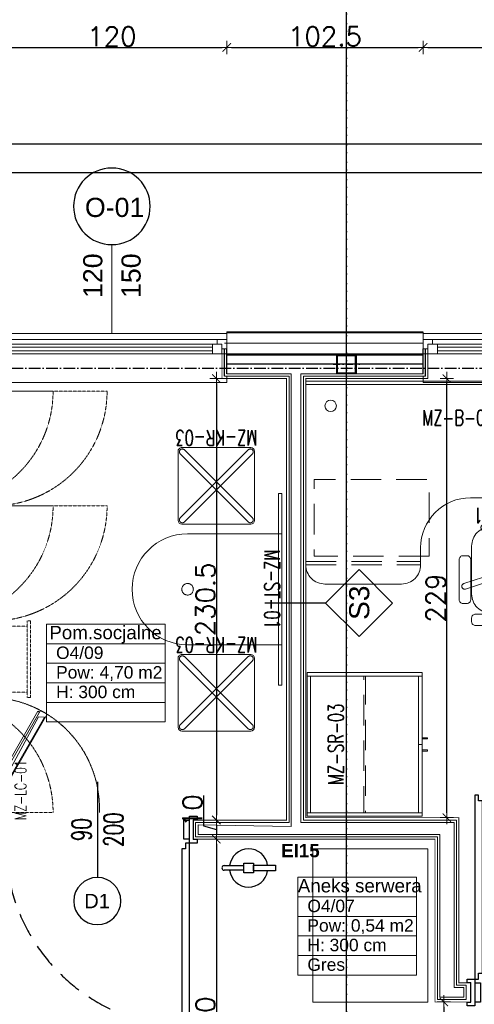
# Model space of a CAD drawing. Header units: metres. Extents: x 5541655 to 5610276, y 5589641 to 5627879.
# Tile 52 of 69: x 5605037 to 5605512, y 5626295 to 5627323. Entities that reach past the tile are written whole.
import ezdxf

# ---------------------------------------------------------------- set-up
doc = ezdxf.new("R2010")
doc.units = ezdxf.units.M
doc.header["$MEASUREMENT"] = 0
for name, pattern in [('ACAD_ISO10W100', [18, 12, -3, 0, -3]), ('DASHED', [19.05, 12.7, -6.35]), ('DASHED2', [0.375, 0.25, -0.125]), ('DGN Style 2', [53.396408, 32.037845, -21.358563]), ('HIDDEN2', [4.7625, 3.175, -1.5875]), ('Kropki i Kreski', [6.702778, 3.527778, -1.763889, 0, -1.411111])]:
    doc.linetypes.add(name, pattern=pattern)
doc.layers.get('0').update_dxf_attribs({"linetype": 'CONTINUOUS', "lineweight": 18})
doc.layers.get('Defpoints').update_dxf_attribs({"linetype": 'CONTINUOUS'})
for name, color, linetype in [('2D- Siatka Modularna', 7, 'ACAD_ISO10W100'), ('Budowlane - Chodnik', 7, 'CONTINUOUS'), ('Budowlane - Opisy', 7, 'CONTINUOUS'), ('Budowlane - Sciany Wew', 7, 'CONTINUOUS'), ('struktura', 7, 'CONTINUOUS'), ('Wyposazenie Wew - Meble 2D Zapleczowe', 7, 'CONTINUOUS'), ('znaczniki drzwi', 7, 'CONTINUOUS'), ('znaczniki okien', 7, 'CONTINUOUS'), ('Ściany', 51, 'CONTINUOUS'), ('Ślusarka_okienna', 30, 'CONTINUOUS')]:
    doc.layers.add(name, color=color, linetype=linetype)
for name, color, linetype, lineweight in [('a___cienka___0.15', 10, 'CONTINUOUS', 15), ('a___ocieplenie', 214, 'BATTING', 5), ('drzwi', 30, 'CONTINUOUS', 20), ('MDCP', 7, 'CONTINUOUS', 18), ('MEBLE PKN', 150, 'CONTINUOUS', 20), ('WYMIARY WEW', 251, 'CONTINUOUS', 13)]:
    doc.layers.add(name, color=color, linetype=linetype, lineweight=lineweight)
doc.layers.add('a___wymiary', color=7, linetype='CONTINUOUS', lineweight=18, true_color=0x000000)
doc.styles.add('GENERATED_STYLE_2', font='arial.ttf')
doc.styles.add('JACEK_07', font='SIMPLEX.SHX', dxfattribs={"width": 0.7})
doc.styles.get("Standard").update_dxf_attribs({"font": 'simplex.shx'})
doc.linetypes.add('BATTING', pattern='A,0.0001,-0.1,[134,ltypeshp.shx,S=0.1,R=0,X=-0.1,Y=0],-0.2,[134,ltypeshp.shx,S=0.1,R=180,X=0.1,Y=0],-0.1', length=0.4001)
doc.linetypes.add('ZIGZAG', pattern='A,0.0001,-0.2,[131,ltypeshp.shx,S=0.2,R=0,X=-0.2,Y=0],-0.4,[131,ltypeshp.shx,S=0.2,R=180,X=0.2,Y=0],-0.2', length=0.8001)
doc.dimstyles.new('1_50', dxfattribs={"dimtxt": 20, "dimasz": 5, "dimexe": 1.25, "dimexo": 0.625, "dimgap": 1.5, "dimtad": 1, "dimdec": 3, "dimlfac": 0.5, "dimrnd": 0.1, "dimdsep": 46, "dimtxsty": 'Standard', "dimblk": 'znacznik', "dimcen": 1.5, "dimse1": 1, "dimse2": 1, "dimclrd": 256, "dimclrt": 256, "dimazin": 0, "dimtfac": 1, "dimtdec": 3, "dimtmove": 0, "dimatfit": 3, "dimldrblk": 'znacznik', "dimfxl": 1, "dimarcsym": 0})

# ---------------------------------------------------------------- blocks, each defined once
blk = doc.blocks.new('MZ-D-01')
at = {"lineweight": 0}
for p, q in [((90, 0), (-90, 0)), ((-90, 0), (-90, -1.8)), ((90, -1.8), (90, 0)), ((-90, -1.8), (90, -1.8))]:
    blk.add_line(p, q, dxfattribs=at)
at = {"color": 7, "style": 'JACEK_07', "width": 0.7, "flags": 2}
blk.add_attdef('MODEL', (-10.84, -11.75), '', height=7, dxfattribs=at)
blk = doc.blocks.new('*U421')
for points in [[(0, 0), (60, 0), (60, -55), (0, -55)], [(-0.73, -58.73), (51.23, -88.73), (53.23, -85.27), (1.27, -55.27)], [(2.63, -54.9), (52.86, -83.9), (52.36, -84.77), (2.13, -55.77)], [(49.75, -87.3), (1.25, -59.3), (2.59, -58.48), (49.82, -84.17)]]:
    blk.add_lwpolyline(points, close=True)
blk.add_lwpolyline([(1, -55), (1, -58, 1), (3, -58), (3, -55)], format="xyb")
blk.add_circle((2, -58), 0.5)
at = {"color": 251, "linetype": 'DASHED2', "true_color": 0x636363}
blk.add_arc((2, -58), 58.03, 268.0251, 2.9631, dxfattribs=at)
at = {"color": 7, "insert": (0, -5), "char_height": 6, "width": 60, "attachment_point": 1, "style": 'JACEK_07'}
blk.add_mtext('\\pxqc;***{\\H0.66667x; }LODÓWKA PODBLATOWA', dxfattribs=at)
blk = doc.blocks.new('*U423')
blk.add_lwpolyline([(0, 0), (230.5, 0), (230.5, -60), (0, -60), (0, 0)])
at = {"color": 252, "linetype": 'DASHED2', "lineweight": 0, "ltscale": 0.5, "true_color": 0x969696}
blk.add_lwpolyline([(0, -56), (230.5, -56), (230.5, -54.2), (0, -54.2)], close=True, dxfattribs=at)
at = {"color": 7, "insert": (0, -61.81), "char_height": 6, "width": 40, "attachment_point": 1, "style": 'JACEK_07'}
blk.add_mtext('\\pxql;MZ-BL-01+\\PMZ-LC-01', dxfattribs=at)
blk = doc.blocks.new('*U425')
at = {"color": 252, "linetype": 'DASHED2', "lineweight": 0, "ltscale": 0.5, "true_color": 0x969696}
for p, q in [((60, -31.8), (0, 0)), ((60, 0), (0, -31.8))]:
    blk.add_line(p, q, dxfattribs=at)
at = {"linetype": 'Continuous', "lineweight": 0, "flags": 128}
for points in [[(60, 0), (60, -31.8), (0, -31.8), (0, 0)], [(54.5, -35.3), (54.5, -31.8), (55, -31.8), (55, -35.3)]]:
    blk.add_lwpolyline(points, close=True, dxfattribs=at)
at = {"color": 252, "linetype": 'DASHED2', "lineweight": 0, "ltscale": 0.5, "true_color": 0x969696}
blk.add_lwpolyline([(0, -31.8), (0, -91.8)], dxfattribs=at)
blk.add_arc((0, -31.8), 60, 270, 0, dxfattribs=at)
at = {"color": 7, "insert": (30, -4), "char_height": 6, "width": 40, "attachment_point": 2, "style": 'JACEK_07'}
blk.add_mtext('MZ-SK-W02', dxfattribs=at)
blk = doc.blocks.new('*U426')
at = {"linetype": 'Continuous', "lineweight": 0, "flags": 128}
blk.add_lwpolyline([(40, -6.2), (40, -60), (0, -60), (0, -6.2)], close=True, dxfattribs=at)
at = {"color": 252, "linetype": 'DASHED2', "lineweight": 0, "ltscale": 0.5, "true_color": 0x969696}
blk.add_lwpolyline([(2.8, -28.2), (37.2, -28.2), (37.2, -78.2), (2.8, -78.2)], close=True, dxfattribs=at)
blk.add_lwpolyline([(2.8, -78.2), (0, -78.2), (0, -80), (40, -80), (40, -78.2), (37.2, -78.2)], dxfattribs=at)
at = {"linetype": 'Continuous', "lineweight": 0}
for radius in [3.5, 3]:
    blk.add_arc((20, -60), radius, 180, 0, dxfattribs=at)
blk.add_point((0, 0))
at = {"color": 7, "insert": (20, -50.2), "char_height": 6, "width": 40, "attachment_point": 2, "style": 'JACEK_07'}
blk.add_mtext('MZ-SK-S01', dxfattribs=at)
blk = doc.blocks.new('*U427')
at = {"linetype": 'Continuous', "lineweight": 0, "flags": 128}
for points in [[(60, -6.2), (60, -60), (0, -60), (0, -6.2)], [(54.5, -63.5), (54.5, -60), (55, -60), (55, -63.5)]]:
    blk.add_lwpolyline(points, close=True, dxfattribs=at)
at = {"color": 252, "linetype": 'DASHED2', "lineweight": 0, "ltscale": 0.5, "true_color": 0x969696}
blk.add_lwpolyline([(0, -120), (0, -60)], dxfattribs=at)
blk.add_arc((0, -60), 60, 270, 0, dxfattribs=at)
blk.add_point((0, 0))
at = {"color": 7, "insert": (30, -50.2), "char_height": 6, "width": 40, "attachment_point": 2, "style": 'JACEK_07'}
blk.add_mtext('MZ-SK-D01', dxfattribs=at)
blk = doc.blocks.new('*U275')
at = {"color": 252, "linetype": 'DASHED2', "lineweight": 0, "ltscale": 0.5, "true_color": 0x969696}
for p, q in [((60, -31.8), (0, 0)), ((60, 0), (0, -31.8))]:
    blk.add_line(p, q, dxfattribs=at)
at = {"linetype": 'Continuous', "lineweight": 0, "flags": 128}
for points in [[(60, 0), (60, -31.8), (0, -31.8), (0, 0)], [(5.5, -35.3), (5.5, -31.8), (5, -31.8), (5, -35.3)]]:
    blk.add_lwpolyline(points, close=True, dxfattribs=at)
at = {"color": 252, "linetype": 'DASHED2', "lineweight": 0, "ltscale": 0.5, "true_color": 0x969696}
blk.add_lwpolyline([(60, -31.8), (60, -91.8)], dxfattribs=at)
blk.add_arc((60, -31.8), 60, 180, 270, dxfattribs=at)
at = {"color": 7, "insert": (30, -4), "char_height": 6, "width": 40, "attachment_point": 2, "style": 'JACEK_07'}
blk.add_mtext('MZ-SK-W02', dxfattribs=at)
blk = doc.blocks.new('*U278')
at = {"linetype": 'HIDDEN2', "lineweight": 0, "ltscale": 5}
for p, q in [((156.2, -61), (156.2, 0)), ((158, -61), (158, 0)), ((0, -94.2), (60, -94.2)), ((0, -96), (60, -96))]:
    blk.add_line(p, q, dxfattribs=at)
at = {"lineweight": 0, "flags": 128}
blk.add_lwpolyline([(60, -87), (60, -96, -0.414214), (50, -106), (10, -106, -0.414214), (0, -96), (0, 0), (180, 0), (180, -41, -0.414214), (160, -61), (86, -61, 0.414214)], format="xyb", close=True, dxfattribs=at)
at = {"linetype": 'HIDDEN2', "lineweight": 0, "ltscale": 5, "flags": 128}
blk.add_lwpolyline([(64.42, -91.5), (4.42, -91.5), (4.42, -51.5), (64.42, -51.5)], close=True, dxfattribs=at)
at = {"lineweight": 0}
blk.add_circle((13, -13), 3, dxfattribs=at)
at = {"color": 7, "insert": (90, -20.5), "char_height": 8, "width": 180, "attachment_point": 5, "style": 'JACEK_07'}
blk.add_mtext('MZ-B-02-L/P', dxfattribs=at)
blk = doc.blocks.new('*U280')
at = {"linetype": 'Continuous', "lineweight": 0}
for p, q in [((0, 0), (75, 0)), ((1.8, -1.8), (73.2, -1.8))]:
    blk.add_line(p, q, dxfattribs=at)
at = {"linetype": 'Continuous', "lineweight": 0, "flags": 128}
for points in [[(1.8, 0), (1.8, -60), (0, -60), (0, 0)], [(75, 0), (75, -60), (73.2, -60), (73.2, 0)], [(1.8, -58.2), (37.5, -58.2), (37.5, -60), (1.8, -60)], [(34.66, -60), (34.66, -62.79), (34.06, -62.79), (34.06, -60)], [(37.5, -58.2), (73.2, -58.2), (73.2, -60), (37.5, -60)], [(40.34, -60), (40.34, -62.79), (40.94, -62.79), (40.94, -60)]]:
    blk.add_lwpolyline(points, close=True, dxfattribs=at)
at = {"linetype": 'HIDDEN2', "lineweight": 0, "ltscale": 5, "flags": 128}
blk.add_lwpolyline([(73.2, -29.5), (73.2, -30.5), (1.8, -30.5), (1.8, -29.5)], close=True, dxfattribs=at)
at = {"color": 7, "insert": (37.5, -15), "char_height": 8, "width": 75, "attachment_point": 5, "style": 'JACEK_07'}
blk.add_mtext('MZ-SR-03', dxfattribs=at)
blk = doc.blocks.new('*U281')
at = {"linetype": 'HIDDEN2', "lineweight": 0, "ltscale": 5}
for p, q in [((-1.5, -1.5), (-1.5, -29)), ((1.5, -1.5), (1.5, -29)), ((-25.69, -19.08), (0.46, -27.57)), ((25.69, -19.08), (-0.46, -27.57)), ((-26.62, -21.93), (-0.46, -30.43)), ((26.62, -21.93), (0.46, -30.43)), ((-17.38, -50.37), (-1.21, -28.12)), ((-14.95, -52.13), (1.21, -29.88)), ((14.95, -52.13), (-1.21, -29.88)), ((17.38, -50.37), (1.21, -28.12))]:
    blk.add_line(p, q, dxfattribs=at)
at = {"linetype": 'Continuous', "lineweight": 0}
for p, q in [((-22.5, -26.5), (-22.5, -21.5)), ((22.5, -26.5), (22.5, -21.5))]:
    blk.add_line(p, q, dxfattribs=at)
at = {"linetype": 'Continuous', "lineweight": 0, "flags": 128}
for points in [[(20.5, 0), (-20.5, 0, 0.414214), (-22.5, -2), (-22.5, -4, 0.414214), (-20.5, -6), (20.5, -6, 0.414214), (22.5, -4), (22.5, -2, 0.414214)], [(-12.5, -51.5, -0.414214), (-22.5, -41.5), (-22.5, -16.5, -0.414214), (-12.5, -6.5), (12.5, -6.5, -0.414214), (22.5, -16.5), (22.5, -41.5, -0.414214), (12.5, -51.5)], [(-29, -13.5), (-29, -34.5, 0.414214), (-27, -36.5), (-25, -36.5, 0.414214), (-23, -34.5), (-23, -13.5, 0.414214), (-25, -11.5), (-27, -11.5, 0.414214)], [(25, -36.5), (27, -36.5, 0.414214), (29, -34.5), (29, -13.5, 0.414214), (27, -11.5), (25, -11.5, 0.414214), (23, -13.5), (23, -34.5, 0.414214)]]:
    blk.add_lwpolyline(points, format="xyb", close=True, dxfattribs=at)
at = {"linetype": 'DGN Style 2', "lineweight": 0, "extrusion": (0, 0, -1)}
for centre, start, end in [((0, -1.5), 0, 180), ((26.15, -20.5), 288, 108), ((-26.15, -20.5), 72, 252), ((16.16, -51.25), 216, 36), ((-16.16, -51.25), 144, 324)]:
    blk.add_arc(centre, 1.5, start, end, dxfattribs=at)
at = {"color": 7, "insert": (0, -57.5), "char_height": 8, "width": 45, "attachment_point": 5, "style": 'JACEK_07'}
blk.add_mtext('MZ-KR-01', dxfattribs=at)
blk = doc.blocks.new('Gasnica')
at = {"linetype": 'Continuous', "lineweight": 25}
for p, q in [((-12.8, 1.2), (-2.5, 1.2)), ((-2.5, -2.5), (-2.5, 2.5)), ((-2.5, 2.5), (2.5, 2.5)), ((2.5, 2.5), (2.5, -2.5)), ((2.5, -1.5), (2.5, 1.5)), ((2.5, 1.5), (14, 1.5)), ((14, 1.5), (14, -1.5)), ((-2.5, -1.2), (-12.8, -1.2)), ((2.5, -2.5), (-2.5, -2.5)), ((14, -1.5), (2.5, -1.5))]:
    blk.add_line(p, q, dxfattribs=at)
for centre, radius, start, end in [((0, 0), 10, 8.6269, 173.1079), ((-12.8, 0), 1.2, 90, 270), ((0, 0), 10, 186.8921, 351.3731)]:
    blk.add_arc(centre, radius, start, end, dxfattribs=at)
blk = doc.blocks.new('*U315')
at = {"color": 7}
blk.add_lwpolyline([(50, 25), (50, -25)], dxfattribs=at)
for points in [[(-2, 5), (0, 5), (0, -5), (-2, -5), (-2, -7), (2, -7), (2, -5), (2, 7), (-2, 7), (-2, 5)], [(102, 5), (100, 5), (100, -5), (102, -5), (102, -7), (98, -7), (98, -5), (98, 7), (102, 7), (102, 5)], [(2, -5), (5, -5), (5, 5), (2, 5)], [(98, -5), (95, -5), (95, 5), (98, 5)]]:
    blk.add_lwpolyline(points)
blk.add_lwpolyline([(96, -7), (96, -10), (94, -10), (94, -100), (96, -100), (96, -103), (98, -103), (98, -7)], close=True)
at = {"linetype": 'DASHED'}
blk.add_arc((98, -7), 96, 180, 270, dxfattribs=at)
at = {"color": 7, "insert": (50, 0), "char_height": 10, "width": 10, "attachment_point": 5, "rotation": 90, "style": 'JACEK_07'}
blk.add_mtext('\\pxqc;90\\P200', dxfattribs=at)
blk = doc.blocks.new('*U318')
blk.add_lwpolyline([(4, 7), (4, 10), (6, 10), (6, 100), (4, 100), (4, 103), (2, 103), (2, 7)], close=True)
at = {"color": 7}
blk.add_lwpolyline([(50, 25), (50, -25)], dxfattribs=at)
for points in [[(-2, -5), (0, -5), (0, 5), (-2, 5), (-2, 7), (2, 7), (2, 5), (2, -7), (-2, -7), (-2, -5)], [(102, -5), (100, -5), (100, 5), (102, 5), (102, 7), (98, 7), (98, 5), (98, -7), (102, -7), (102, -5)], [(2, 5), (5, 5), (5, -5), (2, -5)], [(98, 5), (95, 5), (95, -5), (98, -5)]]:
    blk.add_lwpolyline(points)
at = {"linetype": 'DASHED'}
blk.add_arc((2, 7), 96, 0, 90, dxfattribs=at)
at = {"color": 7, "insert": (50, 0), "char_height": 10, "width": 10, "attachment_point": 5, "rotation": 90, "style": 'JACEK_07'}
blk.add_mtext('\\pxqc;90\\P200', dxfattribs=at)
blk = doc.blocks.new('*U222')
at = {"linetype": 'Continuous', "lineweight": 0}
for p, q in [((-18, -5), (18, -5)), ((-20, -43), (-20, -7)), ((20, -7), (20, -43)), ((18, -45), (-18, -45))]:
    blk.add_line(p, q, dxfattribs=at)
at = {"linetype": 'DGN Style 2', "lineweight": 0}
for p, q in [((-1.06, -26.06), (-18.84, -8.29)), ((1.06, -23.94), (-16.71, -6.16)), ((-1.06, -23.94), (16.71, -6.16)), ((1.06, -26.06), (18.84, -8.29)), ((-1.06, -23.94), (-18.84, -41.71)), ((1.06, -23.94), (18.84, -41.71)), ((1.06, -26.06), (-16.71, -43.84)), ((-1.06, -26.06), (16.71, -43.84))]:
    blk.add_line(p, q, dxfattribs=at)
at = {"linetype": 'Continuous', "lineweight": 0}
for centre, start, end in [((-18, -7), 90, 180), ((18, -7), 0, 90), ((-18, -43), 180, 270), ((18, -43), 270, 0)]:
    blk.add_arc(centre, 2, start, end, dxfattribs=at)
at = {"linetype": 'DGN Style 2', "lineweight": 0}
for centre, start, end in [((-17.77, -7.23), 45, 225), ((17.77, -7.23), 315, 135), ((-17.77, -42.77), 135, 315), ((17.77, -42.77), 225, 45)]:
    blk.add_arc(centre, 1.5, start, end, dxfattribs=at)
at = {"color": 7, "insert": (0, -46), "char_height": 8, "width": 58, "attachment_point": 2, "style": 'JACEK_07'}
blk.add_mtext('MZ-KR-03', dxfattribs=at)
blk = doc.blocks.new('MZ-D-01-100')
at = {"lineweight": 0}
for p, q in [((50, 0), (-50, 0)), ((-50, 0), (-50, -1.8)), ((50, -1.8), (50, 0)), ((-50, -1.8), (50, -1.8))]:
    blk.add_line(p, q, dxfattribs=at)
at = {"color": 7, "style": 'JACEK_07', "width": 0.7, "flags": 2}
blk.add_attdef('MODEL', (-14.07, -11.75), '', height=7, dxfattribs=at)
blk = doc.blocks.new('*U224')
blk.add_lwpolyline([(0, 0), (58, 0), (58, -49.2, -1), (0, -49.2)], format="xyb", close=True)
at = {"linetype": 'HIDDEN2', "lineweight": 0, "ltscale": 30}
blk.add_circle((29, -49.2), 3, dxfattribs=at)
at = {"color": 7, "insert": (29, -1), "char_height": 8, "width": 58, "attachment_point": 2, "style": 'JACEK_07'}
blk.add_mtext('MZ-ST-01', dxfattribs=at)
blk = doc.blocks.new('znacznik')
at = {"layer": 'a___wymiary'}
for p, q in [((1.39, 0), (-1.39, 0)), ((0, 1.39), (0, -1.39))]:
    blk.add_line(p, q, dxfattribs=at)
at = {"layer": 'a___wymiary', "const_width": 0.2}
blk.add_lwpolyline([(0.88, 0.88), (-0.88, -0.88)], dxfattribs=at)
blk = doc.blocks.new('*D888')
at = {"layer": 'Defpoints', "color": 0, "ltscale": 5}
for p in [(5605470.6, 5626297), (5605474.4, 5626087), (5605479.8, 5626087)]:
    blk.add_point(p, dxfattribs=at)
at = {"layer": 'WYMIARY WEW', "lineweight": -2}
blk.add_line((5605479.8, 5626292), (5605479.8, 5626092), dxfattribs=at)
at = {"layer": 'WYMIARY WEW', "lineweight": -2, "ltscale": 5, "xscale": 5, "yscale": 5, "zscale": 5}
for p, rotation in [((5605479.8, 5626297), 90), ((5605479.8, 5626087), 270)]:
    blk.add_blockref('znacznik', p, dxfattribs=dict(at, rotation=rotation))
at = {"layer": 'WYMIARY WEW', "ltscale": 5, "insert": (5605468.3, 5626192), "char_height": 20, "attachment_point": 5, "rotation": 90}
blk.add_mtext('105', dxfattribs=at)
blk = doc.blocks.new('Etykieta_10_2', base_point=(60778.92, 3109.3))
at = {"layer": 'Budowlane - Opisy'}
for p, q in [((60864.25, 3134.3), (60839.25, 3109.3)), ((60889.25, 3109.3), (60864.25, 3134.3)), ((60839.25, 3109.3), (60793.8, 3109.3)), ((60839.25, 3109.3), (60864.25, 3084.3)), ((60864.25, 3084.3), (60889.25, 3109.3))]:
    blk.add_line(p, q, dxfattribs=at)
at = {"layer": 'Budowlane - Opisy', "insert": (60872.01, 3096.72), "char_height": 15, "attachment_point": 7, "rotation": 90, "style": 'GENERATED_STYLE_2'}
blk.add_mtext('{S3}', dxfattribs=at)
blk = doc.blocks.new('*D920')
at = {"layer": 'Defpoints', "color": 0, "linetype": 'ZIGZAG', "ltscale": 5}
for p in [(5605335.6, 5627380.6), (5605315.6, 5626948), (5605335.6, 5626948)]:
    blk.add_point(p, dxfattribs=at)
at = {"layer": 'MDCP', "lineweight": -2}
for p, q in [((5605329.6, 5627394.1), (5605325.6, 5627380.6)), ((5605361.2, 5627394.1), (5605329.6, 5627394.1)), ((5605320.6, 5627380.6), (5605330.6, 5627380.6))]:
    blk.add_line(p, q, dxfattribs=at)
at = {"layer": 'MDCP', "linetype": 'ZIGZAG', "lineweight": -2, "ltscale": 5, "xscale": 5, "yscale": 5, "zscale": 5, "rotation": 180}
blk.add_blockref('znacznik', (5605315.6, 5627380.6), dxfattribs=at)
at = {"layer": 'MDCP', "linetype": 'ZIGZAG', "lineweight": -2, "ltscale": 5, "xscale": 5, "yscale": 5, "zscale": 5}
blk.add_blockref('znacznik', (5605335.6, 5627380.6), dxfattribs=at)
at = {"layer": 'MDCP', "linetype": 'ZIGZAG', "ltscale": 5, "insert": (5605345.4, 5627405.6), "char_height": 20, "attachment_point": 5}
blk.add_mtext('10', dxfattribs=at)
blk = doc.blocks.new('*D921')
at = {"layer": 'Defpoints', "color": 0}
for p in [(5605833.1, 5627380.6), (5605335.6, 5626948), (5605833.1, 5626948)]:
    blk.add_point(p, dxfattribs=at)
at = {"layer": 'MDCP', "lineweight": -2}
blk.add_line((5605340.6, 5627380.6), (5605828.1, 5627380.6), dxfattribs=at)
at = {"layer": 'MDCP', "lineweight": -2, "xscale": 5, "yscale": 5, "zscale": 5, "rotation": 180}
blk.add_blockref('znacznik', (5605335.6, 5627380.6), dxfattribs=at)
at = {"layer": 'MDCP', "lineweight": -2, "xscale": 5, "yscale": 5, "zscale": 5}
blk.add_blockref('znacznik', (5605833.1, 5627380.6), dxfattribs=at)
at = {"layer": 'MDCP', "insert": (5605584.3, 5627392.1), "char_height": 20, "attachment_point": 5}
blk.add_mtext('249', dxfattribs=at)
blk = doc.blocks.new('*D923')
at = {"layer": 'Defpoints', "color": 0}
for p in [(5603882.7, 5627428.1), (5603882.7, 5626997), (5605913.4, 5626995)]:
    blk.add_point(p, dxfattribs=at)
at = {"layer": 'MDCP', "lineweight": -2}
blk.add_line((5605908.4, 5627428.1), (5603887.7, 5627428.1), dxfattribs=at)
at = {"layer": 'MDCP', "lineweight": -2, "xscale": 5, "yscale": 5, "zscale": 5, "rotation": 180}
blk.add_blockref('znacznik', (5603882.7, 5627428.1), dxfattribs=at)
at = {"layer": 'MDCP', "lineweight": -2, "xscale": 5, "yscale": 5, "zscale": 5}
blk.add_blockref('znacznik', (5605913.4, 5627428.1), dxfattribs=at)
at = {"layer": 'MDCP', "insert": (5604898.1, 5627439.6), "char_height": 20, "attachment_point": 5}
blk.add_mtext('1015.4', dxfattribs=at)
blk = doc.blocks.new('*D973')
at = {"layer": 'Defpoints', "color": 0}
for p in [(5605310.6, 5626948), (5605242.2, 5626487), (5605310.6, 5626487)]:
    blk.add_point(p, dxfattribs=at)
at = {"layer": 'WYMIARY WEW', "lineweight": -2}
blk.add_line((5605242.2, 5626943), (5605242.2, 5626492), dxfattribs=at)
at = {"layer": 'WYMIARY WEW', "lineweight": -2, "xscale": 5, "yscale": 5, "zscale": 5}
for p, rotation in [((5605242.2, 5626948), 90), ((5605242.2, 5626487), 270)]:
    blk.add_blockref('znacznik', p, dxfattribs=dict(at, rotation=rotation))
at = {"layer": 'WYMIARY WEW', "insert": (5605230.7, 5626717.5), "char_height": 20, "attachment_point": 5, "rotation": 90}
blk.add_mtext('230.5', dxfattribs=at)
blk = doc.blocks.new('*D974')
at = {"layer": 'Defpoints', "color": 0}
for p in [(5605310.6, 5626487), (5605242.2, 5626467), (5605254.8, 5626467)]:
    blk.add_point(p, dxfattribs=at)
at = {"layer": 'WYMIARY WEW', "lineweight": -2}
for p, q in [((5605228.7, 5626512.6), (5605228.7, 5626481)), ((5605228.7, 5626481), (5605242.2, 5626477)), ((5605242.2, 5626482), (5605242.2, 5626472))]:
    blk.add_line(p, q, dxfattribs=at)
at = {"layer": 'WYMIARY WEW', "lineweight": -2, "xscale": 5, "yscale": 5, "zscale": 5}
for p, rotation in [((5605242.2, 5626487), 90), ((5605242.2, 5626467), 270)]:
    blk.add_blockref('znacznik', p, dxfattribs=dict(at, rotation=rotation))
at = {"layer": 'WYMIARY WEW', "insert": (5605217.2, 5626496.8), "char_height": 20, "attachment_point": 5, "rotation": 90}
blk.add_mtext('10', dxfattribs=at)
blk = doc.blocks.new('*D975')
at = {"layer": 'Defpoints', "color": 0}
for p in [(5605254.8, 5626467), (5605242.2, 5626087), (5605269, 5626087)]:
    blk.add_point(p, dxfattribs=at)
at = {"layer": 'WYMIARY WEW', "lineweight": -2}
blk.add_line((5605242.2, 5626462), (5605242.2, 5626092), dxfattribs=at)
at = {"layer": 'WYMIARY WEW', "lineweight": -2, "xscale": 5, "yscale": 5, "zscale": 5}
for p, rotation in [((5605242.2, 5626467), 90), ((5605242.2, 5626087), 270)]:
    blk.add_blockref('znacznik', p, dxfattribs=dict(at, rotation=rotation))
at = {"layer": 'WYMIARY WEW', "insert": (5605230.7, 5626277), "char_height": 20, "attachment_point": 5, "rotation": 90}
blk.add_mtext('190', dxfattribs=at)
blk = doc.blocks.new('*D998')
at = {"layer": 'Defpoints', "color": 0}
for p in [(5605463.1, 5626948), (5605482.9, 5626948), (5605495.6, 5626489.5)]:
    blk.add_point(p, dxfattribs=at)
at = {"layer": 'WYMIARY WEW', "lineweight": -2}
blk.add_line((5605482.9, 5626494.5), (5605482.9, 5626943), dxfattribs=at)
at = {"layer": 'WYMIARY WEW', "lineweight": -2, "xscale": 5, "yscale": 5, "zscale": 5}
for p, rotation in [((5605482.9, 5626948), 90), ((5605482.9, 5626489.5), 270)]:
    blk.add_blockref('znacznik', p, dxfattribs=dict(at, rotation=rotation))
at = {"layer": 'WYMIARY WEW', "insert": (5605471.4, 5626718.7), "char_height": 20, "attachment_point": 5, "rotation": 90}
blk.add_mtext('229', dxfattribs=at)
blk = doc.blocks.new('*D1005')
at = {"layer": 'Defpoints', "color": 0}
for p in [(5605048.5, 5627193), (5604979.1, 5626997), (5605013.1, 5626997)]:
    blk.add_point(p, dxfattribs=at)
at = {"layer": 'WYMIARY WEW', "lineweight": -2}
blk.add_line((5604979.1, 5627188), (5604979.1, 5627002), dxfattribs=at)
at = {"layer": 'WYMIARY WEW', "lineweight": -2, "xscale": 5, "yscale": 5, "zscale": 5}
for p, rotation in [((5604979.1, 5627193), 90), ((5604979.1, 5626997), 270)]:
    blk.add_blockref('znacznik', p, dxfattribs=dict(at, rotation=rotation))
at = {"layer": 'WYMIARY WEW', "insert": (5604967.6, 5627095), "char_height": 20, "attachment_point": 5, "rotation": 90}
blk.add_mtext('98', dxfattribs=at)
blk = doc.blocks.new('*D1016')
at = {"layer": 'Defpoints', "color": 0}
for p in [(5605253.1, 5627293.8), (5605013.1, 5626993), (5605253.1, 5626995.8)]:
    blk.add_point(p, dxfattribs=at)
at = {"layer": 'WYMIARY WEW', "lineweight": -2}
blk.add_line((5605018.1, 5627293.8), (5605248.1, 5627293.8), dxfattribs=at)
at = {"layer": 'WYMIARY WEW', "lineweight": -2, "xscale": 5, "yscale": 5, "zscale": 5, "rotation": 180}
blk.add_blockref('znacznik', (5605013.1, 5627293.8), dxfattribs=at)
at = {"layer": 'WYMIARY WEW', "lineweight": -2, "xscale": 5, "yscale": 5, "zscale": 5}
blk.add_blockref('znacznik', (5605253.1, 5627293.8), dxfattribs=at)
at = {"layer": 'WYMIARY WEW', "insert": (5605133.1, 5627305.3), "char_height": 20, "attachment_point": 5}
blk.add_mtext('120', dxfattribs=at)
blk = doc.blocks.new('*D1017')
at = {"layer": 'Defpoints', "color": 0}
for p in [(5605458.1, 5627293.8), (5605253.1, 5626995.8), (5605458.1, 5626997)]:
    blk.add_point(p, dxfattribs=at)
at = {"layer": 'WYMIARY WEW', "lineweight": -2}
blk.add_line((5605258.1, 5627293.8), (5605453.1, 5627293.8), dxfattribs=at)
at = {"layer": 'WYMIARY WEW', "lineweight": -2, "xscale": 5, "yscale": 5, "zscale": 5, "rotation": 180}
blk.add_blockref('znacznik', (5605253.1, 5627293.8), dxfattribs=at)
at = {"layer": 'WYMIARY WEW', "lineweight": -2, "xscale": 5, "yscale": 5, "zscale": 5}
blk.add_blockref('znacznik', (5605458.1, 5627293.8), dxfattribs=at)
at = {"layer": 'WYMIARY WEW', "insert": (5605355.6, 5627305.3), "char_height": 20, "attachment_point": 5}
blk.add_mtext('102.5', dxfattribs=at)
blk = doc.blocks.new('*D1018')
at = {"layer": 'Defpoints', "color": 0}
for p in [(5605698.1, 5627293.8), (5605458.1, 5626997), (5605698.1, 5626995)]:
    blk.add_point(p, dxfattribs=at)
at = {"layer": 'WYMIARY WEW', "lineweight": -2}
blk.add_line((5605463.1, 5627293.8), (5605693.1, 5627293.8), dxfattribs=at)
at = {"layer": 'WYMIARY WEW', "lineweight": -2, "xscale": 5, "yscale": 5, "zscale": 5, "rotation": 180}
blk.add_blockref('znacznik', (5605458.1, 5627293.8), dxfattribs=at)
at = {"layer": 'WYMIARY WEW', "lineweight": -2, "xscale": 5, "yscale": 5, "zscale": 5}
blk.add_blockref('znacznik', (5605698.1, 5627293.8), dxfattribs=at)
at = {"layer": 'WYMIARY WEW', "insert": (5605578.1, 5627305.3), "char_height": 20, "attachment_point": 5}
blk.add_mtext('120', dxfattribs=at)
blk = doc.blocks.new('*D1021')
at = {"layer": 'Defpoints', "color": 0, "linetype": 'ZIGZAG', "ltscale": 5}
for p in [(5605315.6, 5627380.6), (5604888.1, 5626948), (5605315.6, 5626948)]:
    blk.add_point(p, dxfattribs=at)
at = {"layer": 'MDCP', "lineweight": -2}
blk.add_line((5604893.1, 5627380.6), (5605310.6, 5627380.6), dxfattribs=at)
at = {"layer": 'MDCP', "linetype": 'ZIGZAG', "lineweight": -2, "ltscale": 5, "xscale": 5, "yscale": 5, "zscale": 5, "rotation": 180}
blk.add_blockref('znacznik', (5604888.1, 5627380.6), dxfattribs=at)
at = {"layer": 'MDCP', "linetype": 'ZIGZAG', "lineweight": -2, "ltscale": 5, "xscale": 5, "yscale": 5, "zscale": 5}
blk.add_blockref('znacznik', (5605315.6, 5627380.6), dxfattribs=at)
at = {"layer": 'MDCP', "linetype": 'ZIGZAG', "ltscale": 5, "insert": (5605101.8, 5627392.1), "char_height": 20, "attachment_point": 5}
blk.add_mtext('213.7', dxfattribs=at)

msp = doc.modelspace()

# ---------------------------------------------------------------- linework, layer by layer
at = {"const_width": 1}
for points in [[(5605253.0597, 5626996.9756), (5605253.0597, 5626978.9756), (5605248.0597, 5626978.9756), (5605248.0597, 5626947.9756)], [(5605458.0597, 5626996.9756), (5605458.0596, 5626978.9756), (5605463.0597, 5626978.9756), (5605463.0597, 5626947.9756)]]:
    msp.add_lwpolyline(points, dxfattribs=at)
at = {"linetype": 'Continuous'}
for points in [[(5605064.7817, 5626691.5957), (5605064.7817, 5626589.4529), (5605188.6789, 5626589.4529), (5605188.6789, 5626691.5957), (5605064.7817, 5626691.5957), (5605064.7817, 5626609.8814), (5605188.6789, 5626609.8814), (5605188.6789, 5626671.1671), (5605064.7817, 5626671.1671), (5605064.7817, 5626630.31), (5605188.6789, 5626630.31), (5605188.6789, 5626650.7386), (5605064.7817, 5626650.7386)], [(5605327.2662, 5626427.2589), (5605327.2662, 5626325.116), (5605451.1634, 5626325.116), (5605451.1634, 5626427.2589), (5605327.2662, 5626427.2589), (5605327.2662, 5626345.5446), (5605451.1634, 5626345.5446), (5605451.1634, 5626406.8303), (5605327.2662, 5626406.8303), (5605327.2662, 5626365.9732), (5605451.1634, 5626365.9732), (5605451.1634, 5626386.4018), (5605327.2662, 5626386.4018)]]:
    msp.add_lwpolyline(points, dxfattribs=at)
at = {"layer": '2D- Siatka Modularna', "lineweight": 25}
for p, q in [((5605378.0597, 5623430.3089), (5605378.0597, 5627541.5396)), ((5605378.0597, 5622698.457), (5605378.0597, 5627541.5396)), ((5603345.0596, 5626958.9756), (5606162.0597, 5626958.9756)), ((5603345.0596, 5626958.9756), (5606465.0678, 5626958.9756))]:
    msp.add_line(p, q, dxfattribs=at)
at = {"layer": 'a___cienka___0.15'}
for points in [[(5605458.0597, 5626995.7754), (5605253.0597, 5626995.7756)], [(5605463.0597, 5626973.7756), (5605248.0597, 5626973.7756)]]:
    msp.add_lwpolyline(points, dxfattribs=at)
at = {"layer": 'a___ocieplenie', "color": 0, "linetype": 'BATTING', "ltscale": 24}
msp.add_lwpolyline([(5605458.0597, 5626984.9756), (5605250.5597, 5626984.9756)], dxfattribs=at)
at = {"layer": 'Budowlane - Chodnik'}
for p, q in [((5606005.4297, 5627192.9756), (5603990.6897, 5627192.9756)), ((5606005.4297, 5627162.9756), (5603990.6897, 5627162.9756))]:
    msp.add_line(p, q, dxfattribs=at)
at = {"layer": 'Budowlane - Sciany Wew', "color": 251, "linetype": 'Continuous', "lineweight": 20}
for points in [[(5605253.0597, 5626952.9756), (5605320.2283, 5626952.9756), (5605320.2283, 5626480.3815), (5605223.0597, 5626481.9756), (5605223.0597, 5626471.9756), (5605313.0597, 5626471.9756), (5605333.0597, 5626471.9756), (5605475.5597, 5626471.9756), (5605475.5597, 5626301.9756), (5605500.5597, 5626301.9756), (5605500.5597, 5626311.9756), (5605490.5597, 5626311.9756), (5605490.5597, 5626484.4756), (5605330.5597, 5626484.4756), (5605330.5597, 5626952.9756), (5605458.0596, 5626952.9444)], [(5605250.5597, 5626950.4756), (5605318.0597, 5626950.4756), (5605318.0597, 5626484.4756), (5605220.5597, 5626484.4756), (5605220.5597, 5626469.4756), (5605313.0597, 5626469.4756), (5605313.0597, 5626469.4756), (5605333.0597, 5626469.4756), (5605333.0597, 5626469.4756), (5605473.0597, 5626469.4756), (5605473.0597, 5626299.4756), (5605503.0597, 5626299.4756), (5605503.0597, 5626314.4756), (5605493.0597, 5626314.4756), (5605493.0597, 5626486.9756), (5605333.0597, 5626486.9756), (5605333.0597, 5626950.4756), (5605460.5597, 5626950.4756)]]:
    msp.add_lwpolyline(points, dxfattribs=at)
at = {"layer": 'drzwi'}
for points in [[(5605013.0597, 5626994.9756), (5605253.0597, 5626994.9756), (5605253.0597, 5626978.9756)], [(5605458.0597, 5626994.9756), (5605698.0597, 5626994.9756), (5605698.0597, 5626988.9756)], [(5605458.0597, 5626978.9756), (5605458.0597, 5626994.9756), (5605458.0597, 5626988.9756), (5605698.0597, 5626988.9756)], [(5605013.0597, 5626988.9756), (5605253.0597, 5626988.9756), (5605253.0597, 5626978.9756), (5605248.0597, 5626978.9756), (5605248.0597, 5626983.9756), (5605243.0597, 5626983.9756), (5605243.0597, 5626988.9756), (5605243.0597, 5626983.9756), (5605023.0597, 5626983.9756)], [(5605028.0597, 5626973.9756), (5605238.0597, 5626973.9756), (5605248.0597, 5626973.9756), (5605248.0597, 5626983.9756), (5605238.0597, 5626983.9756), (5605238.0597, 5626973.9756), (5605238.0597, 5626976.9756), (5605028.0597, 5626976.9756)], [(5605688.0597, 5626983.9756), (5605468.0597, 5626983.9756), (5605468.0597, 5626988.9756), (5605468.0597, 5626983.9756), (5605463.0597, 5626983.9756), (5605463.0597, 5626978.9756), (5605458.0597, 5626978.9756), (5605463.0597, 5626978.9756), (5605463.0597, 5626973.9756), (5605473.0597, 5626973.9756), (5605683.0597, 5626973.9756)], [(5605683.0597, 5626976.9756), (5605473.0597, 5626976.9756), (5605473.0597, 5626973.9756), (5605473.0597, 5626983.9756), (5605473.0597, 5626980.9756), (5605683.0597, 5626980.9756)], [(5605028.0597, 5626980.9756), (5605238.0597, 5626980.9756)], [(5605253.0597, 5626950.4756), (5605253.0597, 5626943.9756), (5605013.0597, 5626943.9756), (5605013.0597, 5626947.9756)], [(5605698.0597, 5626947.9756), (5605698.0597, 5626943.9756), (5605458.0597, 5626943.9756), (5605458.0597, 5626950.4756)]]:
    msp.add_lwpolyline(points, dxfattribs=at)
at = {"layer": 'MDCP', "linetype": 'ByBlock'}
msp.add_line((5605133.0597, 5626994.9756), (5605133.0597, 5627087.9009), dxfattribs=at)
at = {"layer": 'MDCP', "lineweight": 30}
msp.add_lwpolyline([(5605253.0597, 5626972.9756), (5605458.0597, 5626972.9756)], dxfattribs=at)
at = {"layer": 'struktura'}
for p, q in [((5605250.5597, 5626950.4756), (5605250.5597, 5626978.9756)), ((5605253.0597, 5626952.9756), (5605253.0597, 5626978.9756)), ((5605458.0597, 5626952.9756), (5605458.0597, 5626978.9756)), ((5605460.5597, 5626950.4756), (5605460.5597, 5626978.9756)), ((5605458.0597, 5626962.9756), (5605253.0597, 5626962.9756))]:
    msp.add_line(p, q, dxfattribs=at)
at = {"layer": 'Wyposazenie Wew - Meble 2D Zapleczowe', "color": 1, "linetype": 'Continuous', "lineweight": 0, "flags": 128}
msp.add_lwpolyline([(5605463.0597, 5626456.9756), (5605463.0597, 5626296.9756), (5605343.0597, 5626296.9756), (5605343.0597, 5626456.9756)], close=True, dxfattribs=at)
msp.add_lwpolyline([(5605463.0597, 5626456.9756), (5605463.0597, 5626296.9756), (5605343.0597, 5626296.9756), (5605343.0597, 5626456.9756)], close=True, dxfattribs=at)
at = {"layer": 'znaczniki drzwi'}
for start, end in [(0, 180), (180, 0)]:
    msp.add_arc((5605117.8456, 5626402.4232), 24.5792, start, end, dxfattribs=at)
at = {"layer": 'znaczniki okien'}
for start, end in [(0, 180), (180, 0)]:
    msp.add_arc((5605133.0597, 5627127.9009), 40, start, end, dxfattribs=at)
at = {"layer": 'Ściany', "color": 0, "const_width": 1}
for points in [[(5605458.0597, 5626996.9756), (5605253.0597, 5626996.9756)], [(5605248.0597, 5626947.9756), (5605315.5597, 5626947.9756), (5605315.5597, 5626486.9756), (5605218.0597, 5626486.9756), (5605218.0597, 5626466.9756), (5605313.0597, 5626466.9756), (5605333.0597, 5626466.9756), (5605470.5597, 5626466.9756), (5605470.5597, 5626296.9756), (5605508.0597, 5626296.9756), (5605508.0597, 5626316.9756), (5605495.5597, 5626316.9756), (5605495.5597, 5626489.4756), (5605335.5597, 5626489.4756), (5605335.5597, 5626947.9756), (5605463.0597, 5626947.9756)]]:
    msp.add_lwpolyline(points, dxfattribs=at)
at = {"layer": 'Ściany', "color": 0}
for points in [[(5605368.0597, 5626972.9756), (5605388.0597, 5626972.9756), (5605388.0597, 5626952.9756), (5605368.0597, 5626952.9756)], [(5605368.8597, 5626972.1756), (5605387.2597, 5626972.1756), (5605387.2597, 5626953.7756), (5605368.8597, 5626953.7756)]]:
    msp.add_lwpolyline(points, close=True, dxfattribs=at)
at = {"layer": 'Ściany', "color": 0, "linetype": 'Kropki i Kreski', "ltscale": 2}
for points in [[(5605378.0597, 5626948.9756), (5605378.0597, 5626976.9756)], [(5605364.0597, 5626962.9756), (5605392.0597, 5626962.9756)]]:
    msp.add_lwpolyline(points, dxfattribs=at)

# ---------------------------------------------------------------- block references
at = {"xscale": 2, "yscale": 2, "zscale": 2}
msp.add_blockref('Gasnica', (5605275.9219, 5626436.9756), dxfattribs=at)
at = {"layer": 'Budowlane - Opisy', "xscale": 1.400000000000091, "yscale": 1.400000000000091, "zscale": 1.400000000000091}
msp.add_blockref('Etykieta_10_2', (5605271.8513, 5626713.5905), dxfattribs=at)
at = {"layer": 'MEBLE PKN', "yscale": 2, "zscale": 2}
for name, p, xscale, rotation in [('*U423', (5604888.0597, 5626486.9756), 2, 90), ('*U427', (5604888.0597, 5626934.9756), -2, 89.9999999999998), ('*U275', (5604888.0597, 5626814.9756), 2, 90), ('*U222', (5605242.1597, 5626785.9756), 2, 180), ('MZ-D-01-100', (5605310.5597, 5626727.9756), 2, 270), ('*U427', (5604888.0597, 5626814.9756), -2, 89.9999999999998), ('*U275', (5604888.0597, 5626694.9756), 2, 90), ('*U281', (5605553.8337, 5626690.0711), 2, 180), ('*U224', (5605310.5597, 5626785.9756), 2, 270), ('*U426', (5604888.0597, 5626614.9756), 2, 90), ('*U222', (5605242.1597, 5626569.9756), 2, 180), ('*U280', (5605337.0597, 5626490.9756), 2, 90), ('*U421', (5604888.0597, 5626494.9756), 2, 90), ('*U425', (5604888.0597, 5626494.9756), 2, 90)]:
    msp.add_blockref(name, p, dxfattribs=dict(at, xscale=xscale, rotation=rotation))
at = {"layer": 'MEBLE PKN', "xscale": 2, "yscale": 2, "zscale": 2}
for name, p in [('MZ-D-01', (5605515.5597, 5626945.4756)), ('*U278', (5605335.5597, 5626945.4756))]:
    msp.add_blockref(name, p, dxfattribs=at)
at = {"layer": 'Ślusarka_okienna', "xscale": 2, "yscale": 2, "zscale": 2}
for name, p in [('*U315', (5605018.0597, 5626476.9756)), ('*U318', (5605508.0597, 5626306.9756))]:
    msp.add_blockref(name, p, dxfattribs=at)

# ---------------------------------------------------------------- texts
at = {"linetype": 'Continuous', "attachment_point": 1, "style": 'GENERATED_STYLE_2'}
for s, insert, char_height in [('Pom.socjalne', (5605067.7399, 5626689.8059), 14), ('O4/09', (5605074.7817, 5626668.1957), 13), ('Pow: 4,70 m2', (5605074.7817, 5626647.7671), 13), ('H: 300 cm', (5605074.7817, 5626627.3386), 13), ('{\\fArial|b1|i0|c0|p34;EI15}', (5605309.888, 5626462.0787), 14), ('Aneks serwera', (5605327.2662, 5626425.4691), 14), ('O4/07', (5605337.2662, 5626403.8589), 13), ('Pow: 0,54 m2', (5605337.2662, 5626383.4303), 13), ('H: 300 cm', (5605337.2662, 5626363.0018), 13), ('{Gres}', (5605337.2662, 5626342.5732), 13)]:
    msp.add_mtext(s, dxfattribs=dict(at, insert=insert, char_height=char_height))
at = {"layer": 'znaczniki drzwi', "insert": (5605130.994, 5626394.9232), "char_height": 15, "attachment_point": 9, "style": 'GENERATED_STYLE_2'}
msp.add_mtext('{D1}', dxfattribs=at)
at = {"layer": 'znaczniki okien', "insert": (5605104.9032, 5627116.5072), "char_height": 20, "attachment_point": 7, "style": 'GENERATED_STYLE_2'}
msp.add_mtext('{O-01}', dxfattribs=at)
at = {"layer": 'znaczniki okien', "char_height": 20, "attachment_point": 7, "rotation": 90, "style": 'GENERATED_STYLE_2'}
for s, insert in [('{120}', (5605123.381, 5627032.1374)), ('{150}', (5605163.381, 5627032.1374))]:
    msp.add_mtext(s, dxfattribs=dict(at, insert=insert))

# ---------------------------------------------------------------- dimensions: what is measured, and where the dimension line sits
at = {"layer": 'MDCP'}
dim = msp.add_linear_dim(base=(5603882.6897, 5627428.09), p1=(5605913.4297, 5626994.9756), p2=(5603882.6897, 5626996.9756), dimstyle='1_50', dxfattribs=at)
dim.commit()
dim.dimension.update_dxf_attribs({"geometry": '*D923', "text_midpoint": (5604898.0597, 5627439.59)})
for base, p1, p2, override, picture, middle in [((5605335.5597, 5627380.6075), (5605315.5597, 5626947.9756), (5605335.5597, 5626947.9756), {"dimtmove": 1}, '*D920', (5605331.1097, 5627405.6075)), ((5605315.5597, 5627380.6075), (5604888.0597, 5626947.9756), (5605315.5597, 5626947.9756), {"dimblk": 'znacznik', "dimtmove": 1}, '*D1021', (5605101.8097, 5627392.1075))]:
    dim = msp.add_linear_dim(base=base, p1=p1, p2=p2, dimstyle='1_50', override=override, dxfattribs=at)
    dim.commit()
    dim.dimension.update_dxf_attribs({"geometry": picture, "text_midpoint": middle})
dim = msp.add_linear_dim(base=(5605833.0597, 5627380.6075), p1=(5605335.5597, 5626947.9756), p2=(5605833.0597, 5626947.9756), text='249', dimstyle='1_50', override={"dimtxsty": 'Standard', "dimtmove": 1}, dxfattribs=at)
dim.commit()
dim.dimension.update_dxf_attribs({"geometry": '*D921', "text_midpoint": (5605584.3097, 5627392.1075)})
at = {"layer": 'WYMIARY WEW'}
for base, p1, p2, picture, middle in [((5605253.0597, 5627293.7732), (5605013.0597, 5626992.9756), (5605253.0597, 5626995.7756), '*D1016', (5605133.0597, 5627305.2732)), ((5605458.0597, 5627293.7732), (5605253.0597, 5626995.7756), (5605458.0597, 5626996.9756), '*D1017', (5605355.5597, 5627305.2732)), ((5605698.0597, 5627293.7732), (5605458.0597, 5626996.9756), (5605698.0597, 5626994.9756), '*D1018', (5605578.0597, 5627305.2732))]:
    dim = msp.add_linear_dim(base=base, p1=p1, p2=p2, dimstyle='1_50', override={"dimtmove": 1}, dxfattribs=at)
    dim.commit()
    dim.dimension.update_dxf_attribs({"geometry": picture, "text_midpoint": middle})
for base, p1, p2, picture, middle in [((5604979.1311, 5626996.9756), (5605048.5461, 5627192.9756), (5605013.0597, 5626996.9756), '*D1005', (5604967.6311, 5627094.9756)), ((5605242.1597, 5626486.9756), (5605310.5597, 5626947.9756), (5605310.5597, 5626486.9756), '*D973', (5605230.6597, 5626717.4756))]:
    dim = msp.add_linear_dim(base=base, p1=p1, p2=p2, angle=90, dimstyle='1_50', dxfattribs=at)
    dim.commit()
    dim.dimension.update_dxf_attribs({"geometry": picture, "text_midpoint": middle})
dim = msp.add_linear_dim(base=(5605482.8853, 5626947.9756), p1=(5605495.5597, 5626489.4756), p2=(5605463.0597, 5626947.9756), angle=90, text='229', dimstyle='1_50', override={"dimtxsty": 'Standard'}, dxfattribs=at)
dim.commit()
dim.dimension.update_dxf_attribs({"geometry": '*D998', "text_midpoint": (5605471.3853, 5626718.7256)})
for base, p1, p2, override, picture, middle in [((5605242.1597, 5626466.9756), (5605310.5597, 5626486.9756), (5605254.753, 5626466.9756), {"dimtmove": 1}, '*D974', (5605217.1597, 5626482.5256)), ((5605242.1597, 5626087.0279), (5605254.753, 5626466.9756), (5605269.0066, 5626087.0279), {"dimtmove": 1}, '*D975', (5605230.6597, 5626277.0018)), ((5605479.8473, 5626087.0257), (5605470.5597, 5626296.9756), (5605474.3678, 5626087.0257), {"dimblk": 'znacznik'}, '*D888', (5605468.3473, 5626192.0006))]:
    dim = msp.add_linear_dim(base=base, p1=p1, p2=p2, angle=90, dimstyle='1_50', override=override, dxfattribs=at)
    dim.commit()
    dim.dimension.update_dxf_attribs({"geometry": picture, "text_midpoint": middle})

doc.saveas('drawing.dxf')
